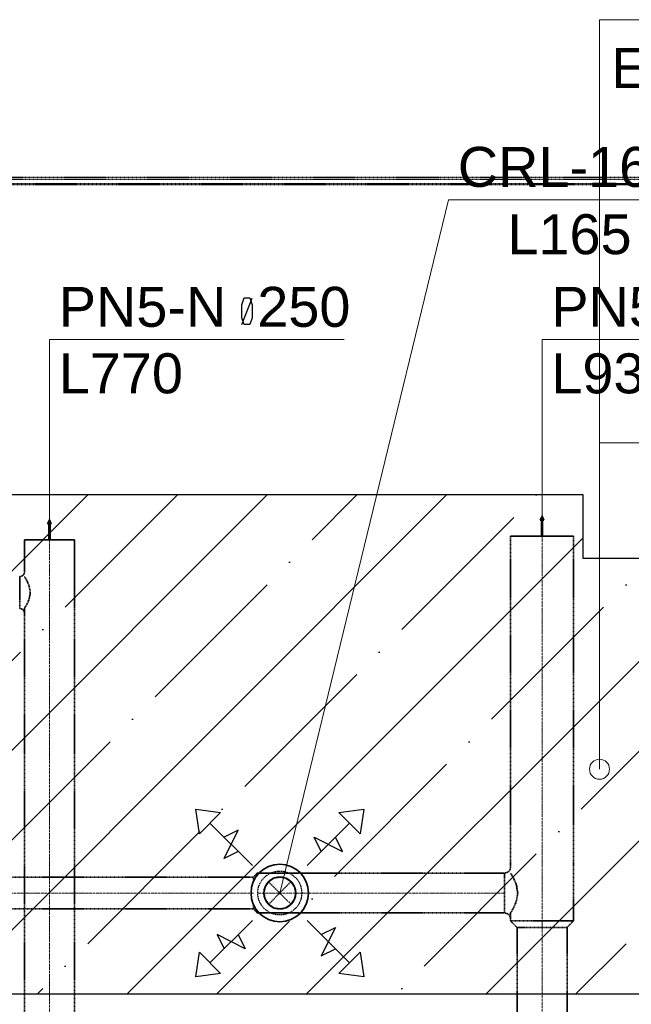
# Model space of a CAD drawing. Header units: millimetres. Extents: x -134161 to 355560, y -27497 to 30328.
# Tile 8 of 95: x -122272 to -119211, y 4075 to 9001. Entities that reach past the tile are written whole.
import ezdxf

# ---------------------------------------------------------------- set-up
doc = ezdxf.new("R2010")
doc.units = ezdxf.units.MM
for name, pattern in [('CenterLine', [17.2, 13, -2, 0.2, -2]), ('HIDDEN', [9.525, 6.35, -3.175]), ('UnderCeiling', [6.7, 4.2, -1, 0.5, -1])]:
    doc.linetypes.add(name, pattern=pattern)
doc.layers.add('AVK-A_uzdevums', color=1, linetype='CONTINUOUS', lineweight=30)
for name, color, linetype in [('Dz1-Atpakalgaita', 7, 'CONTINUOUS'), ('Dz1-Turpgaita', 7, 'CONTINUOUS'), ('Vent-PN5-N', 7, 'CONTINUOUS'), ('Vent-PN5-P', 7, 'CONTINUOUS'), ('Vent-PN5-P-Iekarta', 7, 'CONTINUOUS'), ('Vent-PN5-P-Plusmas bulta', 7, 'CONTINUOUS'), ('Vent-PN5-P-Teksts-', 7, 'CONTINUOUS'), ('Vent-PN8-N-Teksts-', 7, 'CONTINUOUS')]:
    doc.layers.add(name, color=color, linetype=linetype)
doc.styles.add('Arial', font='arial.ttf', dxfattribs={"height": 187.5})

# ---------------------------------------------------------------- blocks, each defined once
blk = doc.blocks.new('*U167')
at = {"layer": 'Vent-PN5-P-Teksts-', "color": 7, "linetype": 'Continuous', "lineweight": 15}
for p, q in [((11176.8, 4631.9, 2300), (12020.5, 8099.5, 2300)), ((12020.5, 8099.5, 2300), (13233.2, 8099.5, 2300))]:
    blk.add_line(p, q, dxfattribs=at)
at = {"layer": 'Vent-PN5-P-Teksts-', "color": 7, "linetype": 'Continuous', "lineweight": 25, "style": 'Arial'}
for s, p in [('CRL-160', (12067.8, 8164.5, 2300)), ('L165', (12316.1, 7827.7, 2300))]:
    blk.add_text(s, height=200, dxfattribs=at).set_placement(p)
blk = doc.blocks.new('*U205')
at = {"layer": 'Vent-PN5-P-Plusmas bulta', "color": 7, "linetype": 'Continuous', "lineweight": 25}
for p, q in [((10774.4, 4928.2, 2205), (10756.7, 5052, 2205)), ((10756.7, 5052, 2205), (10880.5, 5034.3, 2205)), ((10774.4, 4928.2, 2205), (10756.7, 5052, 2205)), ((10756.7, 5052, 2205), (10880.5, 5034.3, 2205)), ((10880.5, 5034.3, 2205), (10774.4, 4928.2, 2205)), ((11473, 5034.3, 2205), (11596.8, 5052, 2205)), ((11473, 5034.3, 2205), (11596.8, 5052, 2205)), ((11579.1, 4928.2, 2205), (11473, 5034.3, 2205)), ((11596.8, 5052, 2205), (11579.1, 4928.2, 2205)), ((11596.8, 5052, 2205), (11579.1, 4928.2, 2205)), ((11039.6, 4769.1, 2205), (10827.4, 4981.3, 2205)), ((11313.9, 4769.1, 2205), (11526.1, 4981.3, 2205)), ((10898.2, 4804.5, 2205), (10968.9, 4945.9, 2205)), ((10968.9, 4945.9, 2205), (10898.2, 4910.5, 2205)), ((11384.6, 4839.8, 2205), (11349.3, 4910.5, 2205)), ((11349.3, 4910.5, 2205), (11490.7, 4839.8, 2205)), ((11490.7, 4839.8, 2205), (11455.4, 4910.5, 2205)), ((10968.9, 4839.8, 2205), (10898.2, 4804.5, 2205)), ((11039.6, 4494.8, 2205), (10827.4, 4282.6, 2205)), ((11313.9, 4494.8, 2205), (11526.1, 4282.6, 2205)), ((11384.6, 4424.1, 2205), (11455.4, 4459.4, 2205)), ((11455.4, 4459.4, 2205), (11384.6, 4318, 2205)), ((11004.2, 4353.3, 2205), (10862.8, 4424.1, 2205)), ((10862.8, 4424.1, 2205), (10898.2, 4353.3, 2205)), ((10968.9, 4424.1, 2205), (11004.2, 4353.3, 2205)), ((10756.7, 4211.9, 2205), (10774.4, 4335.7, 2205)), ((10756.7, 4211.9, 2205), (10774.4, 4335.7, 2205)), ((10774.4, 4335.7, 2205), (10880.5, 4229.6, 2205)), ((11384.6, 4318, 2205), (11455.4, 4353.3, 2205)), ((11473, 4229.6, 2205), (11579.1, 4335.7, 2205)), ((11579.1, 4335.7, 2205), (11596.8, 4211.9, 2205)), ((11579.1, 4335.7, 2205), (11596.8, 4211.9, 2205)), ((10880.5, 4229.6, 2205), (10756.7, 4211.9, 2205)), ((10880.5, 4229.6, 2205), (10756.7, 4211.9, 2205)), ((11596.8, 4211.9, 2205), (11473, 4229.6, 2205)), ((11596.8, 4211.9, 2205), (11473, 4229.6, 2205))]:
    blk.add_line(p, q, dxfattribs=at)
blk = doc.blocks.new('*U213')
at = {"layer": 'Vent-PN5-P', "color": 5, "linetype": 'UnderCeiling', "lineweight": 35}
for p, q in [((11064.8, 4731.9, 2700), (11044.8, 4711.9, 2700)), ((11064.8, 4531.9, 2700), (11044.8, 4551.9, 2700))]:
    blk.add_line(p, q, dxfattribs=at)
at = {"layer": 'Vent-PN5-P', "color": 5, "linetype": 'UnderCeiling', "lineweight": 35, "extrusion": (-1, 0, 0)}
for centre, major_axis, end_param in [((11064.8, 4631.9, 2700), (0, 88.4, 46.8), 0.486749), ((11044.8, 4631.9, 2700), (0, 57.4, 55.7), 0.77086), ((11044.8, 4631.9, 2700), (0, -80), 0.77086), ((11064.8, 4631.9, 2700), (0, -100), 0.486749)]:
    blk.add_ellipse(centre, major_axis=major_axis, ratio=1, start_param=0, end_param=end_param, dxfattribs=at)
blk = doc.blocks.new('*U214')
at = {"layer": 'Vent-PN5-P', "color": 5, "linetype": 'UnderCeiling', "lineweight": 35}
for p, q in [((12331.7, 4491.9, 2700), (12364.2, 4459.9, 2700)), ((12646.7, 4491.9, 2700), (12614.2, 4459.9, 2700))]:
    blk.add_line(p, q, dxfattribs=at)
at = {"layer": 'Vent-PN5-P', "color": 7, "linetype": 'CenterLine', "lineweight": 18}
blk.add_line((12489.2, 4491.9, 2700), (12489.2, 4459.9, 2700), dxfattribs=at)
at = {"layer": 'Vent-PN5-P', "color": 5, "linetype": 'UnderCeiling', "lineweight": 35, "extrusion": (0, -1, 0)}
for centre, major_axis in [((12489.2, 4491.9, 2700), (157.5, 0)), ((12489.2, 4459.9, 2700), (125, 0))]:
    blk.add_ellipse(centre, major_axis=major_axis, ratio=1, start_param=0, end_param=3.141593, dxfattribs=at)
blk = doc.blocks.new('*U215')
at = {"layer": 'Vent-PN5-P', "color": 5, "linetype": 'UnderCeiling', "lineweight": 35}
for p, q in [((11288.8, 4731.9, 2700), (11064.8, 4731.9, 2700)), ((11288.8, 4531.9, 2700), (11064.8, 4531.9, 2700))]:
    blk.add_line(p, q, dxfattribs=at)
at = {"layer": 'Vent-PN5-P', "color": 7, "linetype": 'HIDDEN', "lineweight": -3}
for p, q in [((11120.2, 4575.4, 2576), (11233.3, 4688.5, 2576)), ((11120.2, 4688.5, 2576), (11233.3, 4575.4, 2576))]:
    blk.add_line(p, q, dxfattribs=at)
at = {"layer": 'Vent-PN5-P', "color": 7, "linetype": 'CenterLine', "lineweight": 18}
blk.add_line((11288.8, 4631.9, 2700), (11064.8, 4631.9, 2700), dxfattribs=at)
at = {"layer": 'Vent-PN5-P', "color": 7, "linetype": 'HIDDEN', "lineweight": -3, "extrusion": (0, 0, -1)}
blk.add_circle((-11176.8, 4631.9, -2576), 80, dxfattribs=at)
blk = doc.blocks.new('*U216')
at = {"layer": 'Vent-PN5-P', "color": 5, "linetype": 'UnderCeiling', "lineweight": 35}
for p, q in [((11288.8, 4731.9, 2700), (12301.7, 4731.9, 2700)), ((11288.8, 4531.9, 2700), (12301.7, 4531.9, 2700))]:
    blk.add_line(p, q, dxfattribs=at)
at = {"layer": 'Vent-PN5-P', "color": 7, "linetype": 'CenterLine', "lineweight": 18}
blk.add_line((11288.8, 4631.9, 2700), (12301.7, 4631.9, 2700), dxfattribs=at)
blk = doc.blocks.new('*U217')
at = {"layer": 'Vent-PN5-P-Iekarta', "color": 5, "linetype": 'Continuous', "lineweight": 35}
for p, q in [((11102.8, 4662.6, 2247), (11120.2, 4688.5, 2247)), ((11120.2, 4688.5, 2247), (11146.1, 4705.9, 2247)), ((11146.1, 4705.9, 2247), (11176.8, 4711.9, 2247)), ((11176.8, 4711.9, 2247), (11207.4, 4705.9, 2247)), ((11207.4, 4705.9, 2247), (11233.3, 4688.5, 2247)), ((11233.3, 4688.5, 2247), (11250.7, 4662.6, 2247)), ((11096.8, 4631.9, 2247), (11102.8, 4662.6, 2247)), ((11102.8, 4601.3, 2247), (11096.8, 4631.9, 2247)), ((11250.7, 4662.6, 2247), (11256.8, 4631.9, 2247)), ((11256.8, 4631.9, 2247), (11250.7, 4601.3, 2247)), ((11120.2, 4575.4, 2247), (11102.8, 4601.3, 2247)), ((11250.7, 4601.3, 2247), (11233.3, 4575.4, 2247)), ((11146.1, 4558, 2247), (11120.2, 4575.4, 2247)), ((11176.8, 4551.9, 2247), (11146.1, 4558, 2247)), ((11207.4, 4558, 2247), (11176.8, 4551.9, 2247)), ((11233.3, 4575.4, 2247), (11207.4, 4558, 2247))]:
    blk.add_line(p, q, dxfattribs=at)
for centre, radius in [((11176.8, 4631.9, 2235), 144), ((11176.8, 4631.9, 2300), 80), ((11176.8, 4631.9, 2247), 2.5)]:
    blk.add_circle(centre, radius, dxfattribs=at)
at = {"layer": 'Vent-PN5-P-Iekarta', "color": 7, "linetype": 'HIDDEN', "lineweight": -3}
blk.add_circle((11176.8, 4631.9, 2200), 110, dxfattribs=at)
blk = doc.blocks.new('*U218')
at = {"layer": 'Vent-PN5-P', "color": 7, "linetype": 'Continuous', "lineweight": -3}
blk.add_line((11176.8, 4631.9, 2326), (11176.8, 4631.9, 2325), dxfattribs=at)
blk = doc.blocks.new('*U221')
at = {"layer": 'Vent-PN5-P', "color": 5, "linetype": 'UnderCeiling', "lineweight": 35}
for p, q in [((12331.7, 4771.9, 2700), (12331.7, 4761.9, 2700)), ((12336.4, 4724.3, 2738.3), (12331.7, 4731.9, 2700)), ((12646.7, 4771.9, 2700), (12646.7, 4491.9, 2700)), ((12348.4, 4702.7, 2770.7), (12336.4, 4724.3, 2738.3)), ((12361.6, 4670.2, 2792.4), (12348.4, 4702.7, 2770.7)), ((12367.5, 4631.9, 2800), (12361.6, 4670.2, 2792.4)), ((12361.6, 4593.7, 2792.4), (12367.5, 4631.9, 2800)), ((12348.4, 4561.2, 2770.7), (12361.6, 4593.7, 2792.4)), ((12331.7, 4531.9, 2700), (12336.4, 4539.6, 2738.3)), ((12331.7, 4531.9, 2700), (12331.7, 4491.9, 2700)), ((12336.4, 4539.6, 2738.3), (12348.4, 4561.2, 2770.7))]:
    blk.add_line(p, q, dxfattribs=at)
at = {"layer": 'Vent-PN5-P', "color": 7, "linetype": 'CenterLine', "lineweight": 18}
blk.add_line((12489.2, 4771.9, 2700), (12489.2, 4491.9, 2700), dxfattribs=at)
at = {"layer": 'Vent-PN5-P', "color": 5, "linetype": 'UnderCeiling', "lineweight": 35, "extrusion": (0, 0, -1)}
blk.add_ellipse((12301.7, 4761.9, 2700), major_axis=(30, 0), ratio=1, start_param=0, end_param=1.570796, dxfattribs=at)
at = {"layer": 'Vent-PN5-P', "color": 5, "linetype": 'UnderCeiling', "lineweight": 35, "extrusion": (-1, 0, 0)}
blk.add_ellipse((12301.7, 4631.9, 2700), major_axis=(0, -100), ratio=1, start_param=0, end_param=3.141593, dxfattribs=at)
at = {"layer": 'Vent-PN5-P', "color": 5, "linetype": 'UnderCeiling', "lineweight": 35}
blk.add_ellipse((12301.7, 4501.9, 2700), major_axis=(30, 0), ratio=1, start_param=0, end_param=1.570796, dxfattribs=at)
blk = doc.blocks.new('*U222')
at = {"layer": 'Vent-PN5-P', "color": 5, "linetype": 'UnderCeiling', "lineweight": 35}
for p, q in [((12331.7, 4771.9, 2700), (12331.7, 6416.5, 2700)), ((12646.7, 4771.9, 2700), (12646.7, 6416.5, 2700))]:
    blk.add_line(p, q, dxfattribs=at)
at = {"layer": 'Vent-PN5-P', "color": 7, "linetype": 'CenterLine', "lineweight": 18}
blk.add_line((12489.2, 4771.9, 2700), (12489.2, 6416.5, 2700), dxfattribs=at)
blk = doc.blocks.new('*U223')
at = {"layer": 'Vent-PN5-P', "color": 5, "linetype": 'UnderCeiling', "lineweight": 35}
for p, q in [((7419.7, 4711.9, 2700), (11044.8, 4711.9, 2700)), ((7419.7, 4551.9, 2700), (11044.8, 4551.9, 2700))]:
    blk.add_line(p, q, dxfattribs=at)
at = {"layer": 'Vent-PN5-P', "color": 7, "linetype": 'CenterLine', "lineweight": 18}
blk.add_line((7419.7, 4631.9, 2700), (11044.8, 4631.9, 2700), dxfattribs=at)
blk = doc.blocks.new('*U278')
at = {"layer": 'Vent-PN5-N', "color": 1, "linetype": 'UnderCeiling', "lineweight": 35}
for p, q in [((9899, 6247, 2700), (9899, 6239, 2700)), ((9902.8, 6208.9, 2730.6), (9899, 6215, 2700)), ((9912.5, 6191.6, 2756.6), (9902.8, 6208.9, 2730.6)), ((10149, 6247, 2700), (10149, 6023, 2700)), ((9923.2, 6165.6, 2773.9), (9912.5, 6191.6, 2756.6)), ((9927.9, 6135, 2780), (9923.2, 6165.6, 2773.9)), ((9923.2, 6104.4, 2773.9), (9927.9, 6135, 2780)), ((9899, 6055, 2700), (9902.8, 6061.1, 2730.6)), ((9902.8, 6061.1, 2730.6), (9912.5, 6078.5, 2756.6)), ((9912.5, 6078.5, 2756.6), (9923.2, 6104.4, 2773.9)), ((9899, 6055, 2700), (9899, 6023, 2700))]:
    blk.add_line(p, q, dxfattribs=at)
at = {"layer": 'Vent-PN5-N', "color": 7, "linetype": 'CenterLine', "lineweight": 18}
blk.add_line((10024, 6247, 2700), (10024, 6023, 2700), dxfattribs=at)
at = {"layer": 'Vent-PN5-N', "color": 1, "linetype": 'UnderCeiling', "lineweight": 35, "extrusion": (0, 0, -1)}
blk.add_ellipse((9875, 6239, 2700), major_axis=(24, 0), ratio=1, start_param=0, end_param=1.570796, dxfattribs=at)
at = {"layer": 'Vent-PN5-N', "color": 1, "linetype": 'UnderCeiling', "lineweight": 35, "extrusion": (-1, 0, 0)}
blk.add_ellipse((9875, 6135, 2700), major_axis=(0, -80), ratio=1, start_param=0, end_param=3.141593, dxfattribs=at)
at = {"layer": 'Vent-PN5-N', "color": 1, "linetype": 'UnderCeiling', "lineweight": 35}
blk.add_ellipse((9875, 6031, 2700), major_axis=(24, 0), ratio=1, start_param=0, end_param=1.570796, dxfattribs=at)
blk = doc.blocks.new('*U279')
at = {"layer": 'Vent-PN5-N', "color": 1, "linetype": 'UnderCeiling', "lineweight": 35}
for p, q in [((9899, 6247, 2700), (9899, 6398.6, 2700)), ((10149, 6247, 2700), (10149, 6398.6, 2700))]:
    blk.add_line(p, q, dxfattribs=at)
at = {"layer": 'Vent-PN5-N', "color": 7, "linetype": 'CenterLine', "lineweight": 18}
blk.add_line((10024, 6247, 2700), (10024, 6398.6, 2700), dxfattribs=at)
blk = doc.blocks.new('*U323')
at = {"layer": 'Vent-PN5-P-Teksts-', "color": 7, "linetype": 'Continuous', "lineweight": 25}
for p, q in [((13436.4, 7575.3, 2700), (13449, 7609.6, 2700)), ((13436.4, 7475.9, 2700), (13488.4, 7608.4, 2700)), ((13449, 7609.6, 2700), (13475.8, 7609.6, 2700)), ((13475.8, 7609.6, 2700), (13488.4, 7575.3, 2700)), ((13436.4, 7509, 2700), (13436.4, 7575.3, 2700)), ((13488.4, 7575.3, 2700), (13488.4, 7509, 2700)), ((13449, 7475.9, 2700), (13436.4, 7509, 2700)), ((13488.4, 7509, 2700), (13475.8, 7475.9, 2700)), ((13475.8, 7475.9, 2700), (13449, 7475.9, 2700))]:
    blk.add_line(p, q, dxfattribs=at)
at = {"layer": 'Vent-PN5-P-Teksts-', "color": 7, "linetype": 'Continuous', "lineweight": 15}
for p, q in [((12489.2, 6416.5, 2700), (12489.2, 7400.2, 2700)), ((12489.2, 7400.2, 2700), (13949.3, 7400.2, 2700))]:
    blk.add_line(p, q, dxfattribs=at)
at = {"layer": 'Vent-PN5-P-Teksts-', "color": 7, "linetype": 'Continuous', "lineweight": 25, "style": 'Arial'}
for s, p in [('PN5-P  315', (12535.9, 7464.4, 2700)), ('L935', (12535.9, 7131.6, 2700))]:
    blk.add_text(s, height=200, dxfattribs=at).set_placement(p)
blk = doc.blocks.new('*U325')
at = {"layer": 'Vent-PN5-P', "color": 5, "linetype": 'Continuous', "lineweight": 35}
for p, q in [((12489.2, 6516.5, 2700), (12480.2, 6496.5, 2700)), ((12498.2, 6496.5, 2700), (12489.2, 6516.5, 2700)), ((12480.2, 6496.5, 2700), (12486.2, 6496.5, 2700)), ((12486.2, 6496.5, 2700), (12486.2, 6416.5, 2700)), ((12492.2, 6416.5, 2700), (12492.2, 6496.5, 2700)), ((12492.2, 6496.5, 2700), (12498.2, 6496.5, 2700)), ((12646.7, 6416.5, 2700), (12331.7, 6416.5, 2700)), ((12486.2, 6416.5, 2700), (12492.2, 6416.5, 2700))]:
    blk.add_line(p, q, dxfattribs=at)
blk = doc.blocks.new('*U326')
at = {"layer": 'Vent-PN5-P', "color": 5, "linetype": 'UnderCeiling', "lineweight": 35}
for p, q in [((12364.2, 1389.6, 2700), (12364.2, 4459.9, 2700)), ((12614.2, 1389.6, 2700), (12614.2, 4459.9, 2700))]:
    blk.add_line(p, q, dxfattribs=at)
at = {"layer": 'Vent-PN5-P', "color": 7, "linetype": 'CenterLine', "lineweight": 18}
blk.add_line((12489.2, 1389.6, 2700), (12489.2, 4459.9, 2700), dxfattribs=at)
blk = doc.blocks.new('*U425')
at = {"layer": 'Vent-PN8-N-Teksts-', "color": 7, "linetype": 'Continuous', "lineweight": 25}
for p, q in [((10986.6, 7575.2, 2700), (10999.2, 7609.5, 2700)), ((10986.6, 7475.8, 2700), (11038.6, 7608.4, 2700)), ((10999.2, 7609.5, 2700), (11026, 7609.5, 2700)), ((11026, 7609.5, 2700), (11038.6, 7575.2, 2700)), ((10986.6, 7509, 2700), (10986.6, 7575.2, 2700)), ((11038.6, 7575.2, 2700), (11038.6, 7509, 2700)), ((10999.2, 7475.8, 2700), (10986.6, 7509, 2700)), ((11038.6, 7509, 2700), (11026, 7475.8, 2700)), ((11026, 7475.8, 2700), (10999.2, 7475.8, 2700))]:
    blk.add_line(p, q, dxfattribs=at)
at = {"layer": 'Vent-PN8-N-Teksts-', "color": 7, "linetype": 'Continuous', "lineweight": 15}
for p, q in [((10024, 6398.6, 2700), (10024, 7400.2, 2700)), ((10024, 7400.2, 2700), (11499.5, 7400.2, 2700))]:
    blk.add_line(p, q, dxfattribs=at)
at = {"layer": 'Vent-PN8-N-Teksts-', "color": 7, "linetype": 'Continuous', "lineweight": 25, "style": 'Arial'}
for s, p in [('PN5-N  250', (10070.7, 7464.4, 2700)), ('L770', (10070.7, 7131.8, 2700))]:
    blk.add_text(s, height=200, dxfattribs=at).set_placement(p)
blk = doc.blocks.new('*U430')
at = {"layer": 'Vent-PN5-N', "color": 1, "linetype": 'Continuous', "lineweight": 35}
for p, q in [((10024, 6498.6, 2700), (10015, 6478.6, 2700)), ((10015, 6478.6, 2700), (10021, 6478.6, 2700)), ((10021, 6478.6, 2700), (10021, 6398.6, 2700)), ((10033, 6478.6, 2700), (10024, 6498.6, 2700)), ((10027, 6398.6, 2700), (10027, 6478.6, 2700)), ((10027, 6478.6, 2700), (10033, 6478.6, 2700)), ((10149, 6398.6, 2700), (9899, 6398.6, 2700)), ((10021, 6398.6, 2700), (10027, 6398.6, 2700))]:
    blk.add_line(p, q, dxfattribs=at)
blk = doc.blocks.new('*U431')
at = {"layer": 'Vent-PN5-N', "color": 1, "linetype": 'UnderCeiling', "lineweight": 35}
for p, q in [((9899, 3679.9, 2700), (9899, 6023, 2700)), ((10149, 3679.9, 2700), (10149, 6023, 2700))]:
    blk.add_line(p, q, dxfattribs=at)
at = {"layer": 'Vent-PN5-N', "color": 7, "linetype": 'CenterLine', "lineweight": 18}
blk.add_line((10024, 3679.9, 2700), (10024, 6023, 2700), dxfattribs=at)
blk = doc.blocks.new('*U803')
at = {"layer": 'Dz1-Atpakalgaita', "color": 6, "linetype": 'UnderCeiling', "lineweight": 25}
for p, q in [((13450.1, 8211.3, 2800), (4506.4, 8211.3, 2800)), ((13450.1, 8201.3, 2800), (4506.4, 8201.3, 2800))]:
    blk.add_line(p, q, dxfattribs=at)
blk = doc.blocks.new('*U804')
at = {"layer": 'Dz1-Turpgaita', "color": 4, "linetype": 'UnderCeiling', "lineweight": 25}
for p, q in [((13423.9, 8180.3, 2800), (4471.4, 8180.3, 2800)), ((13423.9, 8174.3, 2800), (4471.4, 8174.3, 2800))]:
    blk.add_line(p, q, dxfattribs=at)
blk = doc.blocks.new('*U1107')
at = {"layer": 'AVK-A_uzdevums', "color": 7, "linetype": 'Continuous', "lineweight": 18}
for p, q in [((12776.9, 6884.6), (12776.9, 9000.9)), ((12776.9, 9000.9), (15582.6, 9000.9)), ((15582.6, 9000.9), (15582.6, 6884.6)), ((12776.9, 5251.2), (12776.9, 6884.6)), ((15582.6, 6884.6), (12776.9, 6884.6))]:
    blk.add_line(p, q, dxfattribs=at)
at = {"layer": 'AVK-A_uzdevums', "color": 7, "linetype": 'Continuous', "lineweight": 18, "extrusion": (0, 0, -1)}
blk.add_circle((-12776.9, 5251.2), 50, dxfattribs=at)
at = {"layer": 'AVK-A_uzdevums', "color": 7, "linetype": 'Continuous', "lineweight": 25, "style": 'Arial'}
for s, p in [('Esošo apkure atslēgt!', (12836.3, 8659.3)), ('Zem grīdas apsilde', (12991.7, 7812.8)), ('S=44.8m2', (13539, 7389.6)), ('Qa=2688W', (13469.2, 6966.3))]:
    blk.add_text(s, height=200, dxfattribs=at).set_placement(p)

msp = doc.modelspace()

# ---------------------------------------------------------------- hatches: boundary and pattern name
at = {"layer": 'AVK-A_uzdevums'}
h = msp.add_hatch(dxfattribs=at)
h.set_pattern_fill('ANSI35', color=256, scale=100)
h.set_pattern_definition([(45, (-132147.1, 0), (-449.013, 449.013), []), (45, (-131698.1, 0), (-449.013, 449.013), [793.75, -158.75, 0, -158.75])])
h.paths.add_polyline_path([(-128296.7, 6625.1), (-125451.4, 6625.1), (-125451.4, 6342.8), (-125052.9, 6342.8), (-125052.9, 6625.1), (-119454.1, 6625.1), (-119454.1, 6307.6), (-119055.6, 6307.6), (-119055.6, 6625.1), (-113460.5, 6625.1), (-113460.5, 6307.6), (-113061.8, 6307.6), (-113061.8, 6625.1), (-110211.6, 6625.1), (-110211.6, 4125), (-128296.7, 4125)])

# ---------------------------------------------------------------- linework, layer by layer
msp.add_lwpolyline([(-128296.7, 6625.1), (-125451.4, 6625.1), (-125451.4, 6342.8), (-125052.9, 6342.8), (-125052.9, 6625.1), (-119454.1, 6625.1), (-119454.1, 6307.6), (-119055.6, 6307.6), (-119055.6, 6625.1), (-113460.5, 6625.1), (-113460.5, 6307.6), (-113061.8, 6307.6), (-113061.8, 6625.1), (-110211.6, 6625.1), (-110211.6, 4125), (-128296.7, 4125)], close=True, dxfattribs=at)

# ---------------------------------------------------------------- block references
msp.add_blockref('*U1107', (-132147.1, 0), dxfattribs=at)
at = {"layer": 'Dz1-Atpakalgaita'}
msp.add_blockref('*U803', (-132147.1, 0), dxfattribs=at)
at = {"layer": 'Dz1-Turpgaita'}
msp.add_blockref('*U804', (-132147.1, 0), dxfattribs=at)
at = {"layer": 'Vent-PN5-N'}
for name in ['*U430', '*U279', '*U278', '*U431']:
    msp.add_blockref(name, (-132147.1, 0), dxfattribs=at)
at = {"layer": 'Vent-PN5-P'}
for name in ['*U325', '*U222', '*U213', '*U215', '*U216', '*U221', '*U223', '*U218', '*U214', '*U326']:
    msp.add_blockref(name, (-132147.1, 0), dxfattribs=at)
at = {"layer": 'Vent-PN5-P-Iekarta'}
msp.add_blockref('*U217', (-132147.1, 0), dxfattribs=at)
at = {"layer": 'Vent-PN5-P-Plusmas bulta'}
msp.add_blockref('*U205', (-132147.1, 0), dxfattribs=at)
at = {"layer": 'Vent-PN5-P-Teksts-'}
for name in ['*U167', '*U323']:
    msp.add_blockref(name, (-132147.1, 0), dxfattribs=at)
at = {"layer": 'Vent-PN8-N-Teksts-'}
msp.add_blockref('*U425', (-132147.1, 0), dxfattribs=at)

doc.saveas('drawing.dxf')
